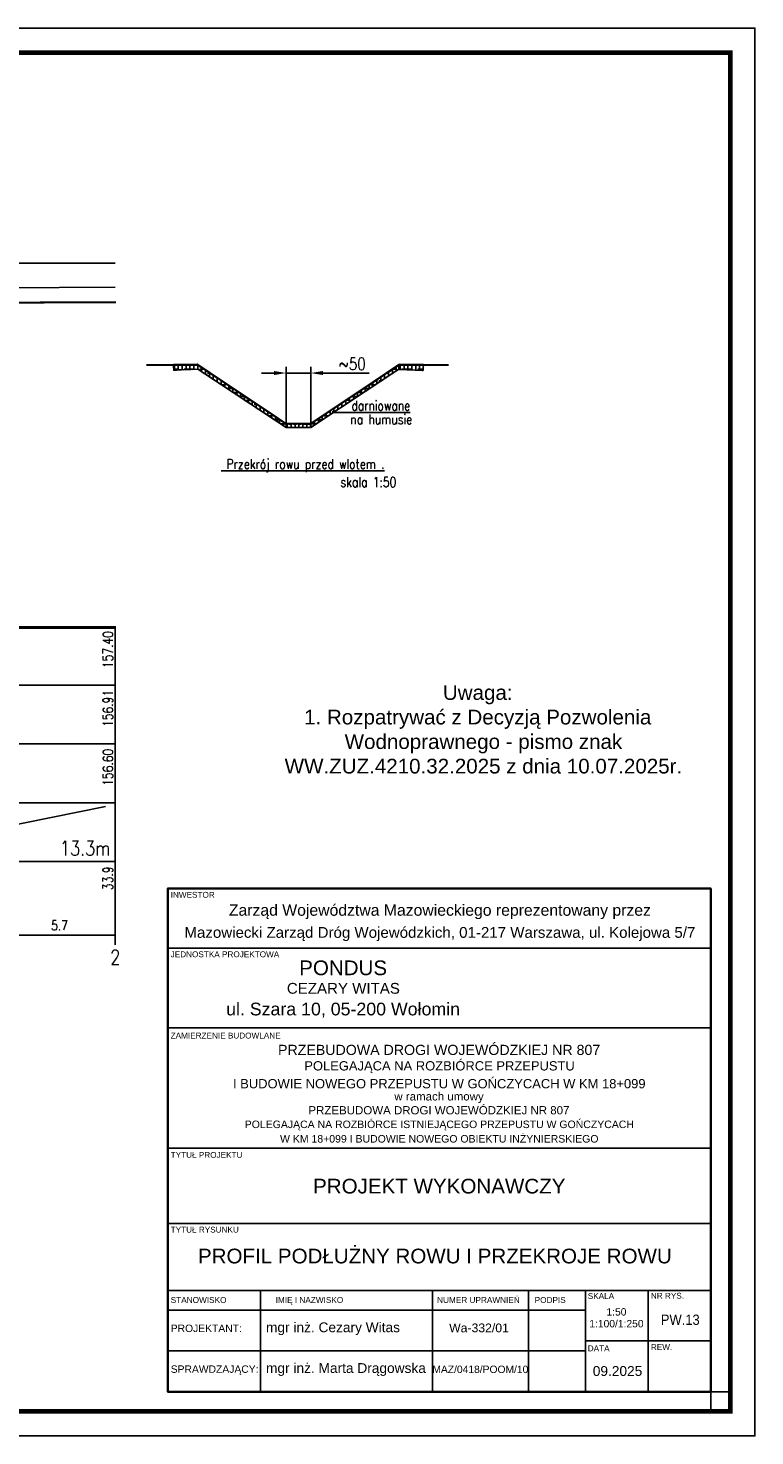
# Model space of a CAD drawing. Extents: x -38 to 392, y -65 to 222.
# Tile 2 of 2: x 244 to 392, y -65 to 222. Entities that reach past the tile are written whole.
import ezdxf
from ezdxf.enums import TextEntityAlignment as Align

# ---------------------------------------------------------------- set-up
doc = ezdxf.new("R2010")
doc.units = 0
doc.header["$LTSCALE"] = 0.1
doc.header["$MEASUREMENT"] = 0
doc.linetypes.add('HIDDEN', pattern=[9.525, 6.35, -3.175])
doc.layers.get('Defpoints').update_dxf_attribs({"linetype": 'CONTINUOUS'})
for name, color, linetype in [('LICZBY', 7, 'CONTINUOUS'), ('LINIE_TABELI', 7, 'CONTINUOUS'), ('ODCINKI', 7, 'CONTINUOUS'), ('OPIS_UZBR_P', 7, 'CONTINUOUS'), ('Szrafura', 253, 'HIDDEN'), ('TABELA', 7, 'CONTINUOUS'), ('TER_ISTN', 8, 'CONTINUOUS'), ('TER_PROJ', 7, 'HIDDEN'), ('WYMIARY', 7, 'CONTINUOUS')]:
    doc.layers.add(name, color=color, linetype=linetype)
doc.styles.add('arial', font='arial.ttf', dxfattribs={"width": 0.9})
doc.styles.get("Standard").update_dxf_attribs({"font": 'txt.shx'})
doc.styles.add('STYL1', font='SIMPLEX.SHX', dxfattribs={"width": 0.8})
doc.styles.add('STYL13', font='SIMPLEX.SHX', dxfattribs={"width": 0.8})
doc.styles.add('STYL19', font='SIMPLEX.SHX', dxfattribs={"width": 0.8})
doc.styles.add('STYL2', font='SIMPLEX.SHX', dxfattribs={"width": 0.8})
doc.styles.add('STYL4', font='SIMPLEX.SHX', dxfattribs={"width": 0.8})
doc.styles.add('STYL6', font='SIMPLEX.SHX', dxfattribs={"width": 0.8})
doc.dimstyles.new('ISO-25', dxfattribs={"dimtxt": 2.5, "dimasz": 2.5, "dimexe": 1.25, "dimexo": 0.625, "dimtad": 1, "dimdec": 4, "dimdsep": 46, "dimtxsty": 'Standard', "dimcen": 2.5, "dimadec": 0, "dimazin": 0, "dimtfac": 1, "dimtdec": 4, "dimtmove": 0, "dimatfit": 3, "dimfxl": 0, "dimtolj": 1, "dimtzin": 0, "dimarcsym": 0})

# ---------------------------------------------------------------- blocks, each defined once
blk = doc.blocks.new('*D5')
at = {"layer": 'Defpoints', "color": 0, "transparency": 16777216}
for p in [(301.88, 151.61), (296.88, 140.7), (301.88, 140.08)]:
    blk.add_point(p, dxfattribs=at)
at = {"layer": 'WYMIARY', "color": 0, "lineweight": -2, "transparency": 16777216}
for p, q in [((296.88, 141.33), (296.88, 152.86)), ((301.88, 140.7), (301.88, 152.86)), ((294.38, 151.61), (291.88, 151.61)), ((296.88, 151.61), (301.88, 151.61)), ((304.38, 151.61), (313.84, 151.61))]:
    blk.add_line(p, q, dxfattribs=at)
at = {"layer": 'WYMIARY', "color": 0, "transparency": 16777216}
for points in [[(294.38, 152.03), (294.38, 151.2), (296.88, 151.61)], [(304.38, 152.03), (304.38, 151.2), (301.88, 151.61)]]:
    blk.add_solid(points, dxfattribs=at)
at = {"layer": 'WYMIARY', "color": 0, "transparency": 16777216, "insert": (310.36, 153.49), "char_height": 2.5, "attachment_point": 5, "style": 'STYL1'}
blk.add_mtext('\\A1;~50', dxfattribs=at)
blk = doc.blocks.new('A$C5A9F65D3')
at = {"layer": 'TABELA', "color": 7}
for p, q in [((-110.72, 90.45), (0, 90.45)), ((-110.72, 74.2), (0, 74.2)), ((-110.72, 49.65), (0, 49.65)), ((-110.72, 34.3), (0, 34.3)), ((-110.72, 20.63), (0, 20.63)), ((-91.8, 0), (-91.8, 20.63)), ((-56.72, 0), (-56.72, 20.63)), ((-37.17, 0), (-37.17, 20.63)), ((-25.51, 0), (-25.51, 20.63)), ((-12.75, 0), (-12.75, 20.63)), ((-110.72, 16.63), (-25.51, 16.63)), ((-25.51, 10.4), (0, 10.4)), ((-110.72, 8.32), (-25.51, 8.32)), ((-88.85, 8.32), (-25.51, 8.32))]:
    blk.add_line(p, q, dxfattribs=at)
at = {"layer": 'TABELA', "color": 7, "lineweight": 35, "const_width": 0.3}
blk.add_lwpolyline([(-110.72, 102.58), (0, 102.58), (0, 0), (-110.72, 0)], close=True, dxfattribs=at)
at = {"layer": 'TABELA', "color": 7, "lineweight": 35}
blk.add_lwpolyline([(-110.72, 102.58), (0, 102.58), (0, 0), (-110.72, 0)], close=True, dxfattribs=at)
at = {"layer": 'TABELA', "color": 7, "style": 'arial'}
for s, height, p in [('INWESTOR', 1.194, (-110.12, 100.71)), ('JEDNOSTKA PROJEKTOWA', 1.1937, (-110.12, 88.58)), ('ZAMIERZENIE BUDOWLANE', 1.1937, (-110.12, 72.01)), ('TYTUŁ PROJEKTU', 1.1937, (-110.12, 47.69)), ('TYTUŁ RYSUNKU', 1.1937, (-110.12, 32.44)), ('SKALA', 1.194, (-25.07, 18.91)), ('NR RYS.', 1.194, (-12.2, 18.96)), ('STANOWISKO', 1.2, (-110.11, 18.1)), ('IMIĘ I NAZWISKO', 1.2, (-88.71, 18.1)), ('NUMER UPRAWNIEŃ', 1.2, (-55.79, 18.1)), ('PODPIS', 1.2, (-35.9, 18.1)), ('PROJEKTANT: ', 1.5072, (-110.11, 12.17)), ('DATA', 1.194, (-25.07, 8.24)), ('REW.', 1.194, (-12.2, 8.5)), ('SPRAWDZAJĄCY:', 1.5072, (-110.11, 3.85))]:
    blk.add_text(s, height=height, dxfattribs=at).set_placement(p)
for s, height, p in [('Zarząd Województwa Mazowieckiego reprezentowany przez', 2.3, (-55.22, 97.04)), ('Mazowiecki Zarząd Dróg Wojewódzkich, 01-217 Warszawa, ul. Kolejowa 5/7', 2.2, (-55.22, 92.54))]:
    blk.add_text(s, height=height, rotation=0, dxfattribs=at).set_placement(p, align=Align.CENTER)
for s, height, p in [('PONDUS', 3, (-74.95, 86.42)), ('CEZARY WITAS', 2.2, (-74.9, 82.24)), ('ul. Szara 10, 05-200 Wołomin  ', 2.592, (-73.96, 78.02)), ('PROJEKT WYKONAWCZY', 3, (-55.35, 41.91))]:
    blk.add_text(s, height=height, dxfattribs=at).set_placement(p, align=Align.MIDDLE_CENTER)
for s, height, p in [('PRZEBUDOWA DROGI WOJEWÓDZKIEJ NR 807', 2.07, (-55.38, 69.69)), ('POLEGAJĄCA NA ROZBIÓRCE PRZEPUSTU ', 1.89, (-54.93, 66.44)), ('I BUDOWIE NOWEGO PRZEPUSTU W GOŃCZYCACH W KM 18+099 ', 1.89, (-54.98, 62.8)), ('w ramach umowy', 1.6767, (-55.4, 60.21)), ('PRZEBUDOWA DROGI WOJEWÓDZKIEJ NR 807', 1.6767, (-55.42, 57.38)), ('POLEGAJĄCA NA ROZBIÓRCE ISTNIEJĄCEGO PRZEPUSTU W GOŃCZYCACH  ', 1.5309, (-54.74, 54.51)), (' W KM 18+099 I BUDOWIE NOWEGO OBIEKTU INŻYNIERSKIEGO ', 1.5309, (-55.35, 51.56))]:
    blk.add_text(s, height=height, rotation=0, dxfattribs=at).set_placement(p, align=Align.MIDDLE_CENTER)
for s, p in [('mgr inż. Cezary Witas', (-90.68, 12.13)), ('mgr inż. Marta Drągowska', (-90.68, 3.82))]:
    blk.add_text(s, height=2, rotation=0, dxfattribs=at).set_placement(p)
for s, height, p in [('Wa-332/01', 1.782, (-41.16, 12.12)), ('MAZ/0418/POOM/10', 1.5, (-37.19, 3.81))]:
    blk.add_text(s, height=height, rotation=0, dxfattribs=at).set_placement(p, align=Align.RIGHT)
blk.add_text('09.2025', height=2, dxfattribs=at).set_placement((-19, 3.22), align=Align.CENTER)

msp = doc.modelspace()

# ---------------------------------------------------------------- hatches: boundary and pattern name
at = {"layer": 'Szrafura', "transparency": 33554687}
h = msp.add_hatch(dxfattribs=at)
h.set_pattern_fill('ANSI38-METRIC', color=256, scale=0.25, angle=45)
h.set_pattern_definition([(90, (39.93295, 0), (-0.79375, 5e-17), []), (180, (39.93295, 0), (-1.5875, -0.79375), [1.984375, -1.190625])])
h.paths.add_polyline_path([(273.884963, 153.217879), (273.968998, 152.200194), (273.96909, 152.199085), (278.867649, 152.413582), (278.86964, 152.622942), (278.875295, 153.217879)])
h.paths.add_polyline_path([(278.867649, 152.413582), (296.872864, 140.517879), (296.876293, 141.217879), (296.876293, 141.217879), (278.876293, 153.217879), (278.876293, 153.217879), (278.876293, 152.622879), (278.86964, 152.622942)])
h.paths.add_polyline_path([(296.876293, 141.217879), (296.872864, 140.517879), (301.876293, 140.517879), (301.876293, 141.217879), (301.876293, 141.217879)])
h.paths.add_polyline_path([(301.879722, 140.517879), (319.884936, 152.413582), (319.883398, 152.57542), (319.876744, 152.575357), (319.876744, 152.622879), (319.876293, 152.622879), (319.876293, 153.217879), (319.876293, 153.217879), (301.876293, 141.217879), (301.876293, 141.217879)])
h.paths.add_polyline_path([(319.885388, 152.36606), (324.783947, 152.151563), (324.784039, 152.152672), (324.871998, 153.217879), (319.877291, 153.217879), (319.883398, 152.57542), (319.884936, 152.413582)])
h.paths.add_polyline_path([(306.876293, 155.36215), (313.846293, 155.36215), (313.846293, 151.61215), (306.876293, 151.61215)], flags=9)
h.paths.add_polyline_path([(305.68748, 142.903415), (305.68748, 146.636748), (324.748813, 146.636748), (324.748813, 142.903415)], flags=9)
h.paths.add_polyline_path([(306.876293, 155.36215), (313.846293, 155.36215), (313.846293, 151.61215), (306.876293, 151.61215)], flags=9)

# ---------------------------------------------------------------- linework, layer by layer
at = {"layer": 'Defpoints'}
msp.add_lwpolyline([(383.451513, -56.073712), (387.451513, -56.073712), (387.451513, -60.073712), (383.451513, -60.073712)], close=True, dxfattribs=at)
msp.add_lwpolyline([(383.451513, -56.073712), (387.451513, -56.073712), (387.451513, -60.073712), (383.451513, -60.073712)], close=True, dxfattribs=at)
at = {"layer": 'LINIE_TABELI'}
for p, q in [((262.031, 100), (262.031, 64)), ((126.4, 88), (262.031, 88)), ((126.4, 76), (262.031, 76)), ((126.4, 64), (262.031, 64)), ((210.871, 53.25), (260.031, 63.25)), ((262.031, 64), (262.031, 52)), ((126.4, 52), (262.031, 52)), ((262.031, 52), (262.031, 35)), ((126.4, 37), (262.031, 37))]:
    msp.add_line(p, q, dxfattribs=at)
msp.add_lwpolyline([(-37.548487, -65.073712), (392.451513, -65.073712), (392.451513, 221.926288), (-37.548487, 221.926288)], close=True, dxfattribs=at)
msp.add_lwpolyline([(126.4, 99.75, 0.6, 0.6, 0), (262.031, 99.75, 0, 0, 0)], format="xyseb", dxfattribs=at)
at = {"layer": 'ODCINKI'}
for p, q in [((273.876293, 153.322879), (278.876293, 153.327879)), ((273.972311, 152.160072), (273.876293, 153.322879)), ((278.867649, 152.413582), (273.940303, 152.197825)), ((278.867649, 152.413582), (278.876293, 153.322879)), ((296.872864, 140.517879), (278.867649, 152.413582)), ((278.876293, 153.327879), (278.876293, 152.622879)), ((278.876293, 153.322879), (296.876293, 141.217879)), ((319.876293, 153.322879), (301.876293, 141.217879)), ((301.879722, 140.517879), (319.884936, 152.413582)), ((324.876293, 153.322879), (319.876293, 153.327879)), ((319.876293, 153.327879), (319.876293, 152.622879)), ((319.884936, 152.413582), (319.876293, 153.322879)), ((324.876744, 153.275357), (319.876744, 153.280357)), ((319.876744, 153.280357), (319.876744, 152.575357)), ((319.885388, 152.36606), (319.876744, 153.275357)), ((319.885388, 152.36606), (324.812734, 152.150302)), ((324.780726, 152.11255), (324.876744, 153.275357)), ((296.876293, 141.217879), (296.872864, 140.517879)), ((296.872864, 140.517879), (296.876293, 141.217879)), ((296.876293, 141.217879), (301.876293, 141.222879)), ((301.876293, 141.222879), (301.876293, 140.517879)), ((301.876293, 141.217879), (301.879722, 140.517879)), ((301.876293, 140.517879), (296.872864, 140.517879))]:
    msp.add_line(p, q, dxfattribs=at)
at = {"layer": 'ODCINKI', "const_width": 0.3}
for points in [[(239.274, 166.023), (262.031, 166.08), (262.031, 166.085), (239.274, 166.028)], [(239.274, 165.923), (262.031, 165.98), (262.031, 165.975), (239.274, 165.918)], [(278.876293, 153.322879), (296.876293, 141.322879), (296.876293, 141.327879), (278.876293, 153.327879)], [(278.876293, 153.222879), (296.876293, 141.222879), (296.876293, 141.217879), (278.876293, 153.217879)], [(301.876293, 141.322879), (319.876293, 153.322879), (319.876293, 153.327879), (301.876293, 141.327879)], [(301.876293, 141.222879), (319.876293, 153.222879), (319.876293, 153.217879), (301.876293, 141.217879)], [(319.876293, 153.322879), (329.876293, 153.322879), (329.876293, 153.327879), (319.876293, 153.327879)], [(319.876293, 153.220379), (329.876293, 153.220379), (329.876293, 153.217879), (319.876293, 153.217879)], [(296.876293, 141.322879), (301.876293, 141.322879), (301.876293, 141.327879), (296.876293, 141.327879)], [(296.876293, 141.222879), (301.876293, 141.222879), (301.876293, 141.217879), (296.876293, 141.217879)]]:
    msp.add_lwpolyline(points, close=True, dxfattribs=at)
at = {"layer": 'ODCINKI'}
for points in [[(262.031, 166.085, 0.3, 0.3, 0), (262.031, 166.08, 0, 0, 0)], [(262.031, 165.975, 0.3, 0.3, 0), (262.031, 165.98, 0, 0, 0)], [(268.338386, 153.322879, 0.3, 0.3, 0), (278.876293, 153.322879, 0.3, 0.3, 0), (278.876293, 153.327879, 0.3, 0.3, 0), (268.338386, 153.327879, 0, 0, 0)], [(268.338386, 153.222879, 0.3, 0.3, 0), (278.876293, 153.222879, 0.3, 0.3, 0), (278.876293, 153.217879, 0.3, 0.3, 0), (268.338386, 153.217879, 0, 0, 0)]]:
    msp.add_lwpolyline(points, format="xyseb", dxfattribs=at)
at = {"layer": 'Szrafura'}
for points in [[(273.884963, 153.217879), (273.968998, 152.200194), (273.96909, 152.199085), (278.867649, 152.413582), (278.86964, 152.622942), (278.875295, 153.217879)], [(278.867649, 152.413582), (296.872864, 140.517879), (296.876293, 141.217879), (296.876293, 141.217879), (278.876293, 153.217879), (278.876293, 153.217879), (278.876293, 152.622879), (278.86964, 152.622942)], [(301.879722, 140.517879), (319.884936, 152.413582), (319.883398, 152.57542), (319.876744, 152.575357), (319.876744, 152.622879), (319.876293, 152.622879), (319.876293, 153.217879), (319.876293, 153.217879), (301.876293, 141.217879), (301.876293, 141.217879)], [(319.885388, 152.36606), (324.783947, 152.151563), (324.784039, 152.152672), (324.871998, 153.217879), (319.877291, 153.217879), (319.883398, 152.57542), (319.884936, 152.413582)], [(296.876293, 141.217879), (296.872864, 140.517879), (301.876293, 140.517879), (301.876293, 141.217879), (301.876293, 141.217879)]]:
    msp.add_lwpolyline(points, close=True, dxfattribs=at)
at = {"layer": 'TABELA', "const_width": 1}
msp.add_lwpolyline([(-12.548487, -60.073712), (387.451513, -60.073712), (387.451513, 216.926288), (-12.548487, 216.926288)], close=True, dxfattribs=at)
at = {"layer": 'TER_ISTN'}
msp.add_lwpolyline([(126.4, 159.7), (140.631, 161.6), (156.551, 162.5), (157.351, 162.55), (196.16, 164.953), (204.991, 165.5), (208.871, 165.898), (216.68, 166.7), (239.274, 169), (262.031, 169.1)], dxfattribs=at)
at = {"layer": 'TER_PROJ'}
msp.add_lwpolyline([(126.4, 171, 0.3, 0.3, 0), (140.631, 172.5, 0.3, 0.3, 0), (154.46, 173.803, 0.3, 0.3, 0), (157.36, 179.4, 0.3, 0.3, 0), (168.96, 179.4, 0.3, 0.3, 0), (171.86, 178, 0.3, 0.3, 0), (171.86, 178, 0.3, 0.3, 0), (195.12, 178.2, 0.3, 0.3, 0), (201.62, 170.519, 0.3, 0.3, 0), (205.56, 165.9, 0.3, 0.3, 0), (208.871, 165.9, 0.3, 0.3, 0), (216.68, 178, 0.3, 0.3, 0), (239.274, 174, 0.3, 0.3, 0), (262.031, 174, 0.3, 0.3, 0)], format="xyseb", dxfattribs=at)

# ---------------------------------------------------------------- block references
at = {"layer": 'TABELA', "linetype": 'Continuous', "lineweight": -3}
msp.add_blockref('A$C5A9F65D3', (383.451513, -56.073712), dxfattribs=at)

# ---------------------------------------------------------------- texts
at = {"layer": 'LICZBY', "style": 'STYL2', "width": 0.8}
for s, p in [('157.40', (261.531, 99)), ('156.91', (261.531, 87)), ('156.60', (261.531, 75)), ('33.9', (261.531, 51))]:
    msp.add_text(s, height=2, rotation=90, dxfattribs=at).set_placement(p, align=Align.RIGHT)
at = {"layer": 'LICZBY', "style": 'STYL4', "width": 0.8}
msp.add_text('13.3m', height=3, dxfattribs=at).set_placement((261.031, 53.25), align=Align.RIGHT)
at = {"layer": 'LICZBY', "width": 0.8}
for s, height, style, p in [('5.7', 2, 'STYL6', (250.653, 38)), ('2', 3, 'STYL13', (262.031, 31))]:
    msp.add_text(s, height=height, dxfattribs=dict(at, style=style)).set_placement(p, align=Align.CENTER)
at = {"layer": 'OPIS_UZBR_P', "style": 'STYL19', "width": 0.8}
for s, p in [('%%u   darniowane', (306.594146, 143.970082)), ('na humusie', (309.957075, 141.172457)), ('%%U Przekrój rowu przed wlotem .', (283.620671, 132.062753)), ('skala 1:50', (307.968704, 128.367983))]:
    msp.add_text(s, height=2, dxfattribs=at).set_placement(p)
at = {"layer": 'TABELA', "color": 7, "style": 'arial'}
msp.add_text('PROFIL PODŁUŻNY ROWU I PRZEKROJE ROWU', height=3, dxfattribs=at).set_placement((327.201835, -29.914241), align=Align.CENTER)
at = {"layer": 'TABELA', "style": 'arial'}
for s, p in [('1:50', (364.227242, -40.545048)), ('1:100/1:250', (364.227242, -42.948013))]:
    msp.add_text(s, height=1.5, dxfattribs=at).set_placement(p, align=Align.CENTER)
at = {"layer": 'TABELA', "style": 'arial', "width": 0.9}
msp.add_text('PW.13', height=2.1, dxfattribs=at).set_placement((377.24312, -42.455468), align=Align.CENTER)
at = {"layer": 'TABELA', "insert": (335.94303, 87.969811), "char_height": 3, "width": 87.3632786, "attachment_point": 2, "style": 'arial'}
msp.add_mtext('{\\fArial|b0|i0|c238|p34;\\W1;U\\fArial|b0|i0|c0|p34;wa\\fArial|b0|i0|c238|p34;g\\fArial|b0|i0|c0|p34;a\\fArial|b0|i0|c238|p34;:\\fArial|b0|i0|c0|p34;\\P\\fArial|b0|i0|c238|p34;1\\fArial|b0|i0|c0|p34;. \\fArial|b0|i0|c238|p34;R\\fArial|b0|i0|c0|p34;o\\fArial|b0|i0|c238|p34;zp\\fArial|b0|i0|c0|p34;a\\fArial|b0|i0|c238|p34;try\\fArial|b0|i0|c0|p34;wa\\fArial|b0|i0|c238|p34;ć\\fArial|b0|i0|c0|p34; \\fArial|b0|i0|c238|p34;z\\fArial|b0|i0|c0|p34; D\\fArial|b0|i0|c238|p34;e\\fArial|b0|i0|c0|p34;c\\fArial|b0|i0|c238|p34;yzją\\fArial|b0|i0|c0|p34; \\fArial|b0|i0|c238|p34;P\\fArial|b0|i0|c0|p34;o\\fArial|b0|i0|c238|p34;z\\fArial|b0|i0|c0|p34;wo\\fArial|b0|i0|c238|p34;le\\fArial|b0|i0|c0|p34;n\\fArial|b0|i0|c238|p34;i\\fArial|b0|i0|c0|p34;a   \\P  Wodno\\fArial|b0|i0|c238|p34;pr\\fArial|b0|i0|c0|p34;awn\\fArial|b0|i0|c238|p34;eg\\fArial|b0|i0|c0|p34;o - \\fArial|b0|i0|c238|p34;pism\\fArial|b0|i0|c0|p34;o \\fArial|b0|i0|c238|p34;z\\fArial|b0|i0|c0|p34;na\\fArial|b0|i0|c238|p34;k\\fArial|b0|i0|c0|p34;  \\P  WW.\\fArial|b0|i0|c238|p34;ZUZ\\fArial|b0|i0|c0|p34;.\\fArial|b0|i0|c238|p34;4210\\fArial|b0|i0|c0|p34;.\\fArial|b0|i0|c238|p34;32\\fArial|b0|i0|c0|p34;.\\fArial|b0|i0|c238|p34;2025\\fArial|b0|i0|c0|p34; \\fArial|b0|i0|c238|p34;z\\fArial|b0|i0|c0|p34; dn\\fArial|b0|i0|c238|p34;i\\fArial|b0|i0|c0|p34;a \\fArial|b0|i0|c238|p34;10\\fArial|b0|i0|c0|p34;.\\fArial|b0|i0|c238|p34;07\\fArial|b0|i0|c0|p34;.\\fArial|b0|i0|c238|p34;2025r\\fArial|b0|i0|c0|p34;. \\P }', dxfattribs=at)

# ---------------------------------------------------------------- dimensions: what is measured, and where the dimension line sits
at = {"layer": 'WYMIARY'}
dim = msp.add_linear_dim(base=(301.876293, 151.61215), p1=(296.876293, 140.702879), p2=(301.876293, 140.077879), text='~<>', dimstyle='ISO-25', override={"dimlfac": 10, "dimtxsty": 'STYL1'}, dxfattribs=at)
dim.commit()
dim.dimension.update_dxf_attribs({"geometry": '*D5', "text_midpoint": (310.361293, 151.61215), "dimtype": 160})

doc.saveas('drawing.dxf')
